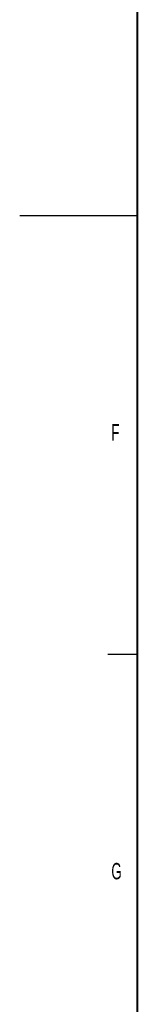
# Model space of a CAD drawing. Header units: millimetres. Extents: x 25 to 1935, y 715 to 2336.
# Tile 83 of 222: x 298 to 318, y 1781 to 1949. Entities that reach past the tile are written whole.
import ezdxf

# ---------------------------------------------------------------- set-up
doc = ezdxf.new("R2010")
doc.units = ezdxf.units.MM
doc.header["$LTSCALE"] = 2
doc.layers.add('图框粗', color=7, linetype='Continuous', lineweight=40)
doc.layers.add('轮廓实线层', color=7, linetype='Continuous', lineweight=30)
doc.layers.add('标注层', color=7, linetype='Continuous')
doc.styles.add('SLDTEXTSTYLE0', font='TXT', dxfattribs={"width": 0.6})

msp = doc.modelspace()

# ---------------------------------------------------------------- linework, layer by layer
at = {"layer": '图框粗', "color": 7}
msp.add_line((317.797, 2315.85), (317.797, 1514.85), dxfattribs=at)
at = {"layer": '轮廓实线层', "color": 7}
for p, q in [((317.797, 1915.35), (297.797, 1915.35)), ((317.797, 1840.35), (312.797, 1840.35))]:
    msp.add_line(p, q, dxfattribs=at)

# ---------------------------------------------------------------- texts
at = {"layer": '标注层', "color": 7, "char_height": 2.8, "attachment_point": 1, "style": 'SLDTEXTSTYLE0'}
for s, insert in [('F', (313.397, 1879.739)), ('G', (313.397, 1804.739))]:
    msp.add_mtext(s, dxfattribs=dict(at, insert=insert))

doc.saveas('drawing.dxf')
